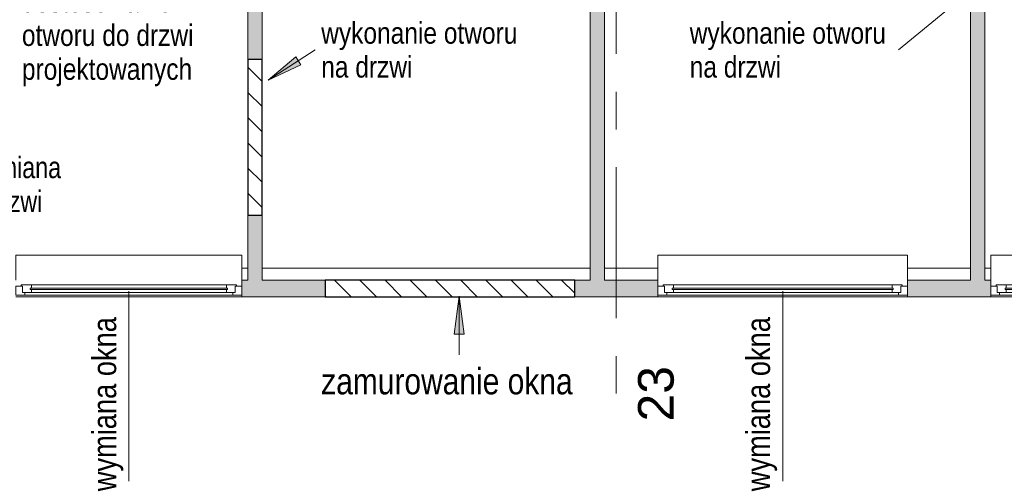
# Model space of a CAD drawing. Header units: centimetres. Extents: x -1403 to 22166, y -8842 to 3590.
# Tile 7 of 25: x -514 to 314, y -47 to 341. Entities that reach past the tile are written whole.
import ezdxf

# ---------------------------------------------------------------- set-up
doc = ezdxf.new("R2010")
doc.units = ezdxf.units.CM
doc.linetypes.add('Oś', pattern=[222.25, 127, -31.75, 31.75, -31.75])
doc.linetypes.add('Wyburzenia', pattern=[35, 20, -15])
for name, color, linetype, lineweight in [('A-DETL', 90, 'Continuous', 25), ('A-DETL-GENF', 92, 'Continuous', 9), ('A-DOOR-IDEN', 31, 'Continuous', 13), ('A-GLAZ', 151, 'Wyburzenia', 9), ('A-GLAZ-IDEN', 152, 'Continuous', 13), ('A-WALL', 113, 'Continuous', 13), ('A-WALL-PATT', 111, 'Continuous', 13), ('G-ANNO-TEXT', 231, 'Continuous', 13), ('S-GRID', 1, 'Continuous', 13), ('S-GRID-IDEN', 1, 'Continuous', 13)]:
    doc.layers.add(name, color=color, linetype=linetype, lineweight=lineweight)
doc.styles.add('Arial Narrow_1', font='ARIALN.TTF', dxfattribs={"height": 0.2})
doc.styles.add('Arial Narrow_2', font='ARIALN.TTF', dxfattribs={"height": 22})
doc.styles.add('Arial Narrow_4', font='ARIALN.TTF', dxfattribs={"height": 18})
doc.styles.add('Arial Narrow_5', font='ARIALN.TTF', dxfattribs={"width": 0.95, "height": 0.18})
doc.styles.add('Arial_1', font='arial.ttf', dxfattribs={"height": 30})
pattern_1 = [(315, (0, 0), (10.6066, 10.6066), [])]

# ---------------------------------------------------------------- blocks, each defined once
blk = doc.blocks.new('Okno - automatyczna etykieta - 210x181 _z parapetem 21 cm_ _nietypowy podział_-2208519-6_piętro IV __13_80 m_ - wyburzenia i zamurowania')
at = {"layer": 'A-GLAZ', "color": 7, "linetype": 'Continuous'}
for p, q in [((105, 28), (-105, 28)), ((-105, 26), (-105, 28)), ((-105, 7), (-105, 26)), ((105, 28), (105, 26)), ((105, 26), (105, 7)), ((-105, 2), (-99.5, 2)), ((-105, -5.5), (-105, 2)), ((-100.5, 3), (-92, 3)), ((-100.5, 2), (-100.5, 3)), ((-99.5, 2), (-100.5, 2)), ((-99.5, -3.5), (-99.5, 2)), ((-99.5, 2), (-99.5, -3.5)), ((-93, -0.75), (-93, 0.25)), ((-93, 0.25), (93, 0.25)), ((-93, 0.25), (-93, -0.75)), ((-92, 0.25), (-93, 0.25)), ((-92, 3), (-92, 0.25)), ((92, 3), (-92, 3)), ((92, 3), (100.5, 3)), ((92, 0.25), (92, 3)), ((93, 0.25), (92, 0.25)), ((93, 0.25), (93, -0.75)), ((93, -0.75), (93, 0.25)), ((99.5, 2), (99.5, -3.5)), ((100.5, 2), (99.5, 2)), ((99.5, 2), (105, 2)), ((99.5, -3.5), (99.5, 2)), ((100.5, 3), (100.5, 2)), ((105, 2), (105, -5.5)), ((-97.5, -5.5), (-105, -5.5)), ((-105, -5.5), (105, -5.5)), ((-92, -3.5), (-99.5, -3.5)), ((-99.5, -3.5), (-97.5, -3.5)), ((-97.5, -3.5), (-97.5, -5.5)), ((97.5, -5.5), (-97.5, -5.5)), ((93, -0.75), (-93, -0.75)), ((-93, -0.75), (-92, -0.75)), ((-92, -0.75), (-92, -3.5)), ((92, -3.5), (-92, -3.5)), ((92, -0.75), (93, -0.75)), ((92, -3.5), (92, -0.75)), ((99.5, -3.5), (92, -3.5)), ((97.5, -3.5), (99.5, -3.5)), ((97.5, -5.5), (97.5, -3.5)), ((105, -5.5), (97.5, -5.5))]:
    blk.add_line(p, q, dxfattribs=at)
blk = doc.blocks.new('Okno - automatyczna etykieta - 190x181  _nietypowy podział_-2208509-6_piętro IV __13_80 m_ - wyburzenia i zamurowania')
at = {"layer": 'A-GLAZ', "color": 7, "linetype": 'Continuous'}
for p, q in [((-87.5, 5.5), (-95, 5.5)), ((-95, 5.5), (-95, -2)), ((-95, 5.5), (95, 5.5)), ((-82, 3.5), (-89.5, 3.5)), ((-89.5, 3.5), (-89.5, -2)), ((-89.5, -2), (-89.5, 3.5)), ((-89.5, 3.5), (-87.5, 3.5)), ((-87.5, 3.5), (-87.5, 5.5)), ((87.5, 5.5), (-87.5, 5.5)), ((83, 0.75), (-83, 0.75)), ((-83, 0.75), (-83, -0.25)), ((-83, -0.25), (-83, 0.75)), ((-83, 0.75), (-82, 0.75)), ((-82, 0.75), (-82, 3.5)), ((82, 3.5), (-82, 3.5)), ((89.5, 3.5), (82, 3.5)), ((82, 3.5), (82, 0.75)), ((82, 0.75), (83, 0.75)), ((83, -0.25), (83, 0.75)), ((83, 0.75), (83, -0.25)), ((95, 5.5), (87.5, 5.5)), ((87.5, 5.5), (87.5, 3.5)), ((87.5, 3.5), (89.5, 3.5)), ((89.5, -2), (89.5, 3.5)), ((89.5, 3.5), (89.5, -2)), ((95, -2), (95, 5.5)), ((-95, -2), (-89.5, -2)), ((-95, -26), (-95, -7)), ((-89.5, -2), (-90.5, -2)), ((-90.5, -2), (-90.5, -3)), ((-90.5, -3), (-82, -3)), ((-83, -0.25), (83, -0.25)), ((-82, -0.25), (-83, -0.25)), ((-82, -3), (-82, -0.25)), ((82, -3), (-82, -3)), ((82, -0.25), (82, -3)), ((83, -0.25), (82, -0.25)), ((82, -3), (90.5, -3)), ((90.5, -2), (89.5, -2)), ((89.5, -2), (95, -2)), ((90.5, -3), (90.5, -2)), ((95, -7), (95, -26)), ((-95, -28), (-95, -26)), ((-95, -28), (95, -28)), ((95, -26), (95, -28))]:
    blk.add_line(p, q, dxfattribs=at)
blk = doc.blocks.new('etykieta wymiana okna - etykieta okno 1S z hp dół-2316400-6_piętro IV __13_80 m_ - wyburzenia i zamurowania')
at = {"layer": 'A-GLAZ-IDEN'}
blk.add_line((0, 1.6477), (0, 0.0485), dxfattribs=at)
at = {"layer": 'A-GLAZ-IDEN', "insert": (-0.3068, 1.4291), "char_height": 0.2, "width": 1.409, "attachment_point": 3, "rotation": 90, "line_spacing_factor": 0.949189, "style": 'Arial Narrow_1'}
blk.add_mtext('\\pxqr,t6.35,12.7,19.05,25.4,31.75,38.1,44.45,50.8,57.15,63.5,69.85,76.2,82.55,88.9,95.25,101.6,107.95,114.3,120.65,127,133.35,139.7,146.05,152.4,158.75,165.1,171.45,177.8,184.15,190.5,196.85,203.2;{wymiana okna}', dxfattribs=at)
blk = doc.blocks.new('Wymiana Drzwi_PG_typ 100 - --2314812-6_piętro IV __13_80 m_ - wyburzenia i zamurowania')
at = {"layer": 'A-DOOR-IDEN', "insert": (0.0511, 0.737), "char_height": 0.18, "width": 1.2882, "attachment_point": 5, "rotation": 90, "line_spacing_factor": 0.949189, "style": 'Arial Narrow_5'}
blk.add_mtext('\\pxqc,t6.70278,13.40556,20.10833,26.81111,33.51389,40.21667,46.91944,53.62222,60.325,67.02778,73.73056,80.43333,87.13611,93.83889,100.54167,107.24444,113.94722,120.65,127.35278,134.05556,140.75833,147.46111,154.16389,160.86667,167.56944,174.27222,180.975,187.67778,194.38056,201.08333,207.78611,214.48889;{wymiana\\Pdrzwi}', dxfattribs=at)

msp = doc.modelspace()

# ---------------------------------------------------------------- hatches: boundary and pattern name
at = {"layer": 'A-DETL-GENF', "lineweight": 25}
h = msp.add_hatch(dxfattribs=at)
h.set_pattern_fill('FP_1', color=210, style=0, pattern_type=2)
h.set_pattern_definition(pattern_1)
h.paths.add_polyline_path([(-310.62, 176.83), (-310.62, 307.83), (-322.62, 307.83), (-322.62, 176.83), (-313.35, 176.83)], flags=0)
h = msp.add_hatch(dxfattribs=at)
h.set_pattern_fill('FP_1', color=3, style=0, pattern_type=2)
h.set_pattern_definition(pattern_1)
h.paths.add_polyline_path([(-47.62, 108.33), (-47.62, 122.33), (-257.62, 122.33), (-257.62, 108.33), (-173.31, 108.33)], flags=0)
at = {"layer": 'A-WALL-PATT'}
h = msp.add_hatch(color=9, dxfattribs=at)
h.paths.add_polyline_path([(-22.62, 122.33), (-22.62, 388.33), (-27.62, 388.33), (-27.62, 428.33), (-22.62, 428.33), (-22.62, 465.83), (-34.62, 465.83), (-34.62, 122.33)], flags=0)
h.paths.add_polyline_path([(-22.62, 566.83), (-22.62, 873.33), (-27.62, 873.33), (-27.62, 903.33), (-22.62, 903.33), (-22.62, 908.33), (-34.62, 908.33), (-34.62, 566.83)], flags=0)
h = msp.add_hatch(color=9, dxfattribs=at)
h.paths.add_polyline_path([(-310.62, 122.33), (-310.62, 176.83), (-322.62, 176.83), (-322.62, 122.33), (-317.71, 122.33)], flags=0)
h.paths.add_polyline_path([(-322.62, 307.83), (-310.62, 307.83), (-310.62, 465.83), (-322.62, 465.83), (-322.62, 419.07)], flags=0)
h.paths.add_polyline_path([(-322.62, 610.83), (-310.62, 610.83), (-310.62, 647.83), (-322.62, 647.83), (-322.62, 616.04)], flags=0)
h.paths.add_polyline_path([(-310.62, 757.83), (-310.62, 896.33), (-322.62, 896.33), (-322.62, 757.83)], flags=0)
h = msp.add_hatch(color=9, dxfattribs=at)
h.paths.add_polyline_path([(297.38, 122.33), (297.38, 359.83), (285.38, 359.83), (285.38, 122.33)], flags=0)
h.paths.add_polyline_path([(297.38, 460.83), (297.38, 466.83), (285.38, 466.83), (285.38, 460.83)], flags=0)
h.paths.add_polyline_path([(297.38, 567.83), (297.38, 684.83), (285.38, 684.83), (285.38, 567.83)], flags=0)
h.paths.add_polyline_path([(297.38, 785.83), (297.38, 797.33), (285.38, 797.33), (285.38, 785.83)], flags=0)
h = msp.add_hatch(color=9, dxfattribs=at)
h.paths.add_polyline_path([(-537.21, 108.33), (-532.62, 108.33), (-532.62, 122.33), (-552.62, 122.33), (-552.62, 108.33)], flags=0)
h.paths.add_polyline_path([(-322.62, 108.33), (-257.62, 108.33), (-257.62, 122.33), (-327.62, 122.33), (-327.62, 108.33)], flags=0)
h.paths.add_polyline_path([(-34.62, 108.33), (22.38, 108.33), (22.38, 122.33), (-47.62, 122.33), (-47.62, 108.33)], flags=0)
h.paths.add_polyline_path([(232.38, 108.33), (302.38, 108.33), (302.38, 122.33), (232.38, 122.33), (232.38, 109.83)], flags=0)
h.paths.add_polyline_path([(492.38, 108.33), (527.38, 108.33), (527.38, 122.33), (492.38, 122.33), (492.38, 109.83)], flags=0)
at = {"layer": 'G-ANNO-TEXT'}
for points in [[(-305.43, 290.44), (-278.05, 303.33), (-282.32, 309.97)], [(-144.83, 108.75), (-149.01, 77), (-140.65, 77)]]:
    msp.add_hatch(color=50, dxfattribs=at).paths.add_polyline_path(points, flags=0)

# ---------------------------------------------------------------- linework, layer by layer
at = {"layer": 'A-DETL'}
for p, q in [((-310.62, 307.83), (-322.62, 307.83)), ((-322.62, 307.83), (-322.62, 176.83)), ((-310.62, 176.83), (-310.62, 307.83)), ((-322.62, 176.83), (-310.62, 176.83)), ((-47.62, 122.33), (-257.62, 122.33)), ((-257.62, 122.33), (-257.62, 108.33)), ((-47.62, 108.33), (-47.62, 122.33)), ((-257.62, 108.33), (-47.62, 108.33))]:
    msp.add_line(p, q, dxfattribs=at)
at = {"layer": 'A-WALL', "lineweight": 9}
for p, q in [((-322.62, 465.83), (-322.62, 307.83)), ((-310.62, 307.83), (-310.62, 465.83)), ((-34.62, 465.83), (-34.62, 122.33)), ((-22.62, 122.33), (-22.62, 388.33)), ((285.38, 359.83), (285.38, 122.33)), ((297.38, 122.33), (297.38, 359.83)), ((-322.62, 176.83), (-322.62, 122.33)), ((-310.62, 122.33), (-310.62, 176.83)), ((-327.62, 132.33), (-322.62, 132.33)), ((-310.62, 132.33), (-34.62, 132.33)), ((-22.62, 132.33), (22.38, 132.33)), ((232.38, 132.33), (285.38, 132.33)), ((297.38, 132.33), (302.38, 132.33)), ((-322.62, 122.33), (-327.62, 122.33)), ((-327.62, 122.33), (-327.62, 117.33)), ((-257.62, 122.33), (-310.62, 122.33)), ((-257.62, 108.33), (-257.62, 122.33)), ((-34.62, 122.33), (-47.62, 122.33)), ((-47.62, 122.33), (-47.62, 108.33)), ((22.38, 122.33), (-22.62, 122.33)), ((22.38, 117.33), (22.38, 122.33)), ((285.38, 122.33), (232.38, 122.33)), ((232.38, 122.33), (232.38, 117.33)), ((302.38, 122.33), (297.38, 122.33)), ((302.38, 117.33), (302.38, 122.33)), ((232.38, 108.33), (-517.62, 108.33)), ((-327.62, 109.83), (-327.62, 108.33)), ((22.38, 108.33), (22.38, 109.83)), ((232.38, 109.83), (232.38, 108.33)), ((1152.38, 108.33), (232.38, 108.33)), ((302.38, 108.33), (302.38, 109.83))]:
    msp.add_line(p, q, dxfattribs=at)
at = {"layer": 'A-WALL'}
for p, q in [((-322.62, 307.83), (-310.62, 307.83)), ((-310.62, 176.83), (-322.62, 176.83))]:
    msp.add_line(p, q, dxfattribs=at)
at = {"layer": 'A-WALL', "color": 1, "linetype": 'Wyburzenia'}
for p, q in [((-322.62, 307.83), (-322.62, 176.83)), ((-310.62, 307.83), (-322.62, 307.83)), ((-310.62, 176.83), (-310.62, 307.83)), ((-322.62, 176.83), (-310.62, 176.83))]:
    msp.add_line(p, q, dxfattribs=at)
at = {"layer": 'G-ANNO-TEXT', "color": 50}
for p, q in [((283.17, 364.07), (224.71, 315.87)), ((-305.43, 290.44), (-265.84, 315.87)), ((-282.32, 309.97), (-305.43, 290.44)), ((-278.05, 303.33), (-282.32, 309.97)), ((-305.43, 290.44), (-278.05, 303.33)), ((-144.83, 108.75), (-149.01, 77)), ((-140.65, 77), (-144.83, 108.75)), ((-144.83, 108.75), (-144.83, 59.63)), ((-149.01, 77), (-140.65, 77))]:
    msp.add_line(p, q, dxfattribs=at)
at = {"layer": 'S-GRID', "linetype": 'Oś'}
msp.add_line((-12.62, 2884.27), (-12.62, 27.13), dxfattribs=at)

# ---------------------------------------------------------------- block references
at = {"layer": 'A-DOOR-IDEN', "xscale": 99.99999999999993, "yscale": 99.99999999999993, "zscale": 99.99999999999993, "rotation": 270.0000000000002}
msp.add_blockref('Wymiana Drzwi_PG_typ 100 - --2314812-6_piętro IV __13_80 m_ - wyburzenia i zamurowania', (-591.99, 207.83), dxfattribs=at)
at = {"layer": 'A-GLAZ', "color": 7, "linetype": 'Continuous', "rotation": 180}
for p in [(-422.62, 115.33), (397.38, 115.33)]:
    msp.add_blockref('Okno - automatyczna etykieta - 190x181  _nietypowy podział_-2208509-6_piętro IV __13_80 m_ - wyburzenia i zamurowania', p, dxfattribs=at)
at = {"layer": 'A-GLAZ', "color": 7, "linetype": 'Continuous'}
msp.add_blockref('Okno - automatyczna etykieta - 210x181 _z parapetem 21 cm_ _nietypowy podział_-2208519-6_piętro IV __13_80 m_ - wyburzenia i zamurowania', (127.38, 115.33), dxfattribs=at)
at = {"layer": 'A-GLAZ-IDEN', "xscale": 99.99999999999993, "yscale": 99.99999999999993, "zscale": 99.99999999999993}
for p in [(-422.62, -51.65), (127.38, -51.65)]:
    msp.add_blockref('etykieta wymiana okna - etykieta okno 1S z hp dół-2316400-6_piętro IV __13_80 m_ - wyburzenia i zamurowania', p, dxfattribs=at)

# ---------------------------------------------------------------- texts
at = {"layer": 'G-ANNO-TEXT', "color": 7, "attachment_point": 1, "line_spacing_factor": 0.949189}
for s, insert, char_height, width, style in [('\\pxt7.05556,14.11111,21.16667,28.22222,35.27778,42.33333,49.38889,56.44444,63.5,70.55556,77.61111,84.66667,91.72222,98.77778,105.83333,112.88889,119.94444,127,134.05556,141.11111,148.16667,155.22222,162.27778,169.33333,176.38889,183.44444,190.5,197.55556,204.61111,211.66667,218.72222,225.77778;{dostosowanie otworu do drzwi projektowanych}', (-512.62, 365.73), 18, 179.9, 'Arial Narrow_4'), ('\\pxt7.05556,14.11111,21.16667,28.22222,35.27778,42.33333,49.38889,56.44444,63.5,70.55556,77.61111,84.66667,91.72222,98.77778,105.83333,112.88889,119.94444,127,134.05556,141.11111,148.16667,155.22222,162.27778,169.33333,176.38889,183.44444,190.5,197.55556,204.61111,211.66667,218.72222,225.77778;{wykonanie otworu na drzwi}', (-260.84, 339.13), 18, 170.7, 'Arial Narrow_4'), ('\\pxt7.05556,14.11111,21.16667,28.22222,35.27778,42.33333,49.38889,56.44444,63.5,70.55556,77.61111,84.66667,91.72222,98.77778,105.83333,112.88889,119.94444,127,134.05556,141.11111,148.16667,155.22222,162.27778,169.33333,176.38889,183.44444,190.5,197.55556,204.61111,211.66667,218.72222,225.77778;{wykonanie otworu na drzwi}', (49.16, 339.13), 18, 170.7, 'Arial Narrow_4'), ('\\pxt5.77273,11.54545,17.31818,23.09091,28.86364,34.63636,40.40909,46.18182,51.95455,57.72727,63.5,69.27273,75.04545,80.81818,86.59091,92.36364,98.13636,103.90909,109.68182,115.45455,121.22727,127,132.77273,138.54545,144.31818,150.09091,155.86364,161.63636,167.40909,173.18182,178.95455,184.72727;{zamurowanie okna }', (-260.84, 48.3), 22, 232.2, 'Arial Narrow_2')]:
    msp.add_mtext(s, dxfattribs=dict(at, insert=insert, char_height=char_height, width=width, style=style))
at = {"layer": 'S-GRID-IDEN', "insert": (20.88, 26.79), "char_height": 30, "width": 48.3, "attachment_point": 5, "rotation": 90, "line_spacing_factor": 0.936439, "style": 'Arial_1'}
msp.add_mtext('\\pxqc,t4.23333,8.46667,12.7,16.93333,21.16667,25.4,29.63333,33.86667,38.1,42.33333,46.56667,50.8,55.03333,59.26667,63.5,67.73333,71.96667,76.2,80.43333,84.66667,88.9,93.13333,97.36667,101.6,105.83333,110.06667,114.3,118.53333,122.76667,127,131.23333,135.46667;{23}', dxfattribs=at)

doc.saveas('drawing.dxf')
